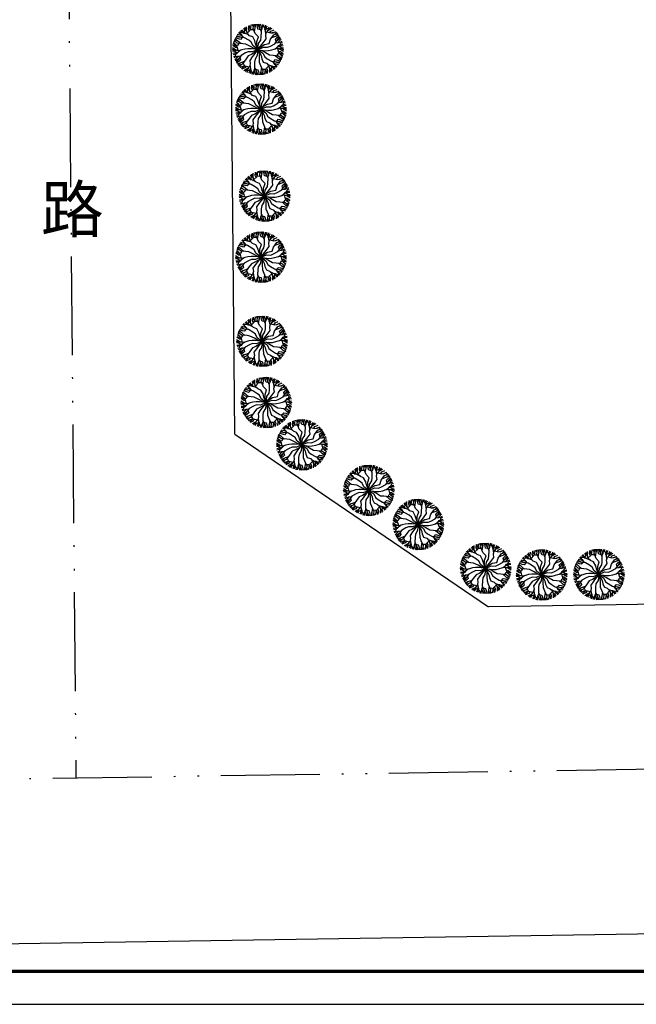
# Model space of a CAD drawing. Extents: x 499396 to 499732, y 3804753 to 3804872.
# Tile 6 of 41: x 499492 to 499529, y 3804753 to 3804813. Entities that reach past the tile are written whole.
import ezdxf
from ezdxf.enums import TextEntityAlignment as Align

# ---------------------------------------------------------------- set-up
doc = ezdxf.new("R2010")
doc.units = 0
doc.linetypes.add('X7', pattern=[9.999, 6, -1.333, 0, -1.333, 0, -1.333])
doc.layers.get('0').update_dxf_attribs({"linetype": 'CONTINUOUS'})
for name, color, linetype in [('PUB_TITLE', 4, 'CONTINUOUS'), ('TK', 7, 'CONTINUOUS'), ('绿地', 84, 'CONTINUOUS'), ('道路1', 4, 'CONTINUOUS')]:
    doc.layers.add(name, color=color, linetype=linetype)
doc.styles.get("Standard").update_dxf_attribs({"font": 'rs.shx', "bigfont": 'hztxt.shx'})
doc.styles.add('宋体', font='txt')

# ---------------------------------------------------------------- blocks, each defined once
blk = doc.blocks.new('M_F7')
for points in [[(-186, 291), (-253, 320), (-298, 364), (-321, 394)], [(-271, 338), (-263, 391), (-282, 422)], [(-221, 345), (-250, 397), (-256, 438)], [(-1, -1), (-47, 110), (-64, 171), (-106, 249), (-169, 274), (-212, 316), (-230, 376), (-227, 454)], [(-215, 327), (-158, 384), (-140, 428), (-134, 489)], [(-170, 372), (-190, 407), (-181, 474)], [(-86, 391), (-135, 393), (-165, 428), (-171, 478)], [(-151, 411), (-143, 436), (-135, 489)], [(-93, 449), (-114, 494)], [(-1, -1), (-22, 73), (-24, 159), (7, 251), (-54, 315), (-98, 418), (-84, 500)], [(-71, 356), (-44, 503)], [(-55, 442), (-69, 502)], [(49, 391), (-1, 403), (-13, 441), (-24, 503)], [(-1, -1), (13, 119), (57, 188), (65, 251), (67, 349), (-1, 503)], [(-1, -1), (50, 68), (102, 134), (163, 215), (153, 282), (168, 340), (211, 386), (280, 422)], [(34, 424), (32, 478), (24, 503)], [(76, 405), (67, 447), (50, 503)], [(60, 366), (83, 420), (91, 453), (94, 498)], [(141, 424), (114, 459), (119, 493)], [(152, 368), (139, 401), (141, 434), (157, 482)], [(159, 305), (151, 378), (166, 438), (181, 473)], [(157, 402), (207, 422), (225, 454)], [(189, 363), (219, 413), (252, 440)], [(237, 332), (258, 367), (320, 393)], [(-345, 116), (-459, 214)], [(-315, 238), (-351, 201), (-389, 210), (-449, 231)], [(-1, -1), (-98, 71), (-135, 144), (-186, 182), (-270, 233), (-437, 251)], [(-352, 242), (-399, 267), (-425, 273)], [(-313, 269), (-355, 282), (-412, 295)], [(-288, 235), (-323, 282), (-348, 305), (-386, 331)], [(-298, 334), (-342, 329), (-369, 349)], [(-244, 316), (-279, 321), (-307, 340), (-340, 377)], [(-1, -1), (53, 55), (126, 99), (221, 118), (247, 203), (313, 293), (392, 322)], [(-1, -1), (110, 48), (192, 43), (250, 68), (336, 115), (436, 251)], [(176, 348), (254, 328), (301, 334), (358, 359)], [(273, 238), (414, 288)], [(281, 335), (307, 341), (357, 360)], [(343, 304), (372, 345)], [(363, 152), (349, 201), (376, 230), (424, 272)], [(356, 268), (401, 310)], [(385, 182), (431, 210), (448, 229)], [(389, 135), (421, 164), (461, 207)], [(-1, -1), (-132, 15), (-201, 15), (-264, 8), (-323, -9), (-381, -25), (-442, -11), (-508, 30)], [(-408, 39), (-449, 39), (-502, 80)], [(-383, 121), (-409, 79), (-454, 72), (-500, 91)], [(-392, -23), (-413, 55), (-442, 93), (-492, 129)], [(-433, 75), (-451, 94), (-492, 128)], [(-437, 144), (-486, 149)], [(-1, -1), (-76, 18), (-151, 59), (-242, 105), (-301, 112), (-412, 124), (-476, 177)], [(-412, 174), (-471, 192)], [(-1, -1), (138, -24), (206, -22), (275, -7), (321, 7), (379, 23), (441, 9), (506, -32)], [(344, 14), (403, 57), (463, 74), (501, 79)], [(347, 130), (405, 137), (438, 147), (479, 167)], [(390, 21), (411, -57), (440, -95), (490, -131)], [(395, 51), (417, 79), (447, 94), (496, 104)], [(409, 16), (468, 16), (507, 1)], [(427, 64), (469, 30), (506, 31)], [(438, 89), (455, 130), (487, 142)], [(-410, -18), (-470, -18), (-509, -3)], [(-429, -66), (-471, -32), (-508, -33)], [(-346, -16), (-405, -59), (-465, -76), (-502, -81)], [(-397, -53), (-419, -81), (-449, -96), (-498, -106)], [(-439, -91), (-457, -132), (-488, -144)], [(-349, -132), (-407, -139), (-440, -149), (-480, -168)], [(-390, -137), (-422, -166), (-463, -209)], [(-386, -184), (-432, -212), (-450, -231)], [(-1, -1), (-112, -49), (-194, -45), (-252, -70), (-338, -117), (-437, -253)], [(-365, -154), (-350, -203), (-377, -232), (-426, -273)], [(-1, -1), (-54, -57), (-127, -101), (-193, -129), (-248, -205), (-314, -295), (-393, -324)], [(-1, -1), (-86, -109), (-115, -148), (-164, -217), (-154, -284), (-170, -342), (-213, -388), (-281, -424)], [(-1, -1), (-14, -121), (-59, -190), (-67, -253), (-69, -351), (-1, -505)], [(-1, -1), (21, -75), (23, -161), (26, -253), (52, -317), (97, -419), (83, -502)], [(-1, -1), (74, -19), (149, -60), (228, -107), (300, -113), (410, -126), (475, -179)], [(-1, -1), (97, -73), (134, -146), (184, -184), (268, -235), (436, -253)], [(-1, -1), (63, -121), (75, -185), (105, -250), (167, -275), (210, -318), (229, -378), (226, -456)], [(343, -118), (457, -216)], [(381, -122), (407, -81), (453, -74), (499, -92)], [(407, -41), (448, -41), (501, -82)], [(410, -175), (469, -194)], [(431, -77), (449, -96), (491, -130)], [(435, -146), (485, -151)], [(-274, -240), (-416, -290)], [(-357, -270), (-403, -312)], [(-345, -306), (-373, -346)], [(-177, -350), (-256, -330), (-302, -336), (-359, -361)], [(-283, -337), (-308, -343), (-358, -362)], [(-297, -271), (-274, -314), (-290, -357), (-330, -388)], [(-239, -334), (-260, -369), (-322, -395)], [(-191, -364), (-221, -415), (-253, -442)], [(-161, -307), (-152, -380), (-168, -440), (-183, -475)], [(-154, -370), (-141, -403), (-143, -436), (-158, -484)], [(-61, -368), (-84, -422), (-92, -455), (-95, -500)], [(70, -358), (42, -505)], [(213, -329), (157, -386), (139, -430), (132, -491)], [(169, -374), (189, -409), (179, -476)], [(185, -293), (251, -322), (296, -365), (319, -396)], [(219, -347), (248, -398), (255, -440)], [(242, -318), (277, -323), (305, -341), (339, -379)], [(269, -339), (261, -393), (280, -424)], [(287, -237), (322, -284), (347, -307), (384, -332)], [(296, -336), (340, -330), (367, -351)], [(312, -270), (353, -284), (411, -297)], [(314, -240), (349, -203), (387, -211), (448, -233)], [(350, -244), (398, -269), (423, -275)], [(-159, -404), (-209, -424), (-227, -456)], [(-142, -426), (-115, -461), (-120, -495)], [(-78, -406), (-69, -449), (-51, -505)], [(-50, -392), (-1, -405), (11, -442), (23, -505)], [(-35, -426), (-34, -480), (-26, -505)], [(54, -444), (67, -504)], [(85, -392), (134, -394), (163, -430), (170, -479)], [(91, -451), (112, -496)], [(149, -413), (142, -438), (133, -491)]]:
    blk.add_lwpolyline(points)
at = {"width": 0.8, "flags": 9}
for tag in ['YSIZE', 'XSIZE']:
    blk.add_attdef(tag, (3, -3), '', height=0.2, dxfattribs=at)
blk = doc.blocks.new('wrtgtg')
at = {"layer": 'PUB_TITLE'}
blk.add_lwpolyline([(-75296, -5841), (8804, -5841), (8804, 53559), (-75296, 53559)], close=True, dxfattribs=at)
at = {"layer": 'PUB_TITLE', "const_width": 100}
blk.add_lwpolyline([(-72796, -4841), (7804, -4841), (7804, 52559), (-72796, 52559)], close=True, dxfattribs=at)

msp = doc.modelspace()

# ---------------------------------------------------------------- linework, layer by layer
at = {"layer": '道路1', "linetype": 'Continuous'}
for p, q in [((499504.764, 3804787.786), (499504.029, 3804869.976)), ((499504.764, 3804787.786), (499520.169, 3804777.31)), ((499550.72, 3804777.78), (499520.169, 3804777.31)), ((499550.874, 3804757.76), (499400.874, 3804755.454))]:
    msp.add_line(p, q, dxfattribs=at)
at = {"layer": '道路1', "color": 1, "linetype": 'X7'}
msp.add_line((499550.72, 3804767.759), (499400.72, 3804765.453), dxfattribs=at)
msp.add_lwpolyline([(499494.203, 3804869.976), (499495.125, 3804766.904)], dxfattribs=at)

# ---------------------------------------------------------------- block references
at = {"xscale": 0.002, "yscale": 0.002, "zscale": 0.002}
msp.add_blockref('wrtgtg', (499546.311, 3804764.859), dxfattribs=at)
at = {"layer": '绿地', "xscale": 0.003048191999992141, "yscale": 0.003048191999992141, "zscale": 0.003048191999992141}
for p in [(499506.178, 3804811.147), (499506.363, 3804807.527), (499506.582, 3804802.248), (499506.366, 3804798.535), (499506.428, 3804793.43), (499506.678, 3804789.711), (499508.846, 3804787.143), (499512.908, 3804784.382), (499515.911, 3804782.309), (499519.998, 3804779.648), (499523.403, 3804779.246), (499526.871, 3804779.277)]:
    msp.add_blockref('M_F7', p, dxfattribs=at)

# ---------------------------------------------------------------- texts
at = {"layer": 'TK', "linetype": 'Continuous', "style": '宋体'}
msp.add_text('路', height=2.8, dxfattribs=at).set_placement((499494.904, 3804801.505, 66.263), align=Align.MIDDLE)

doc.saveas('drawing.dxf')
